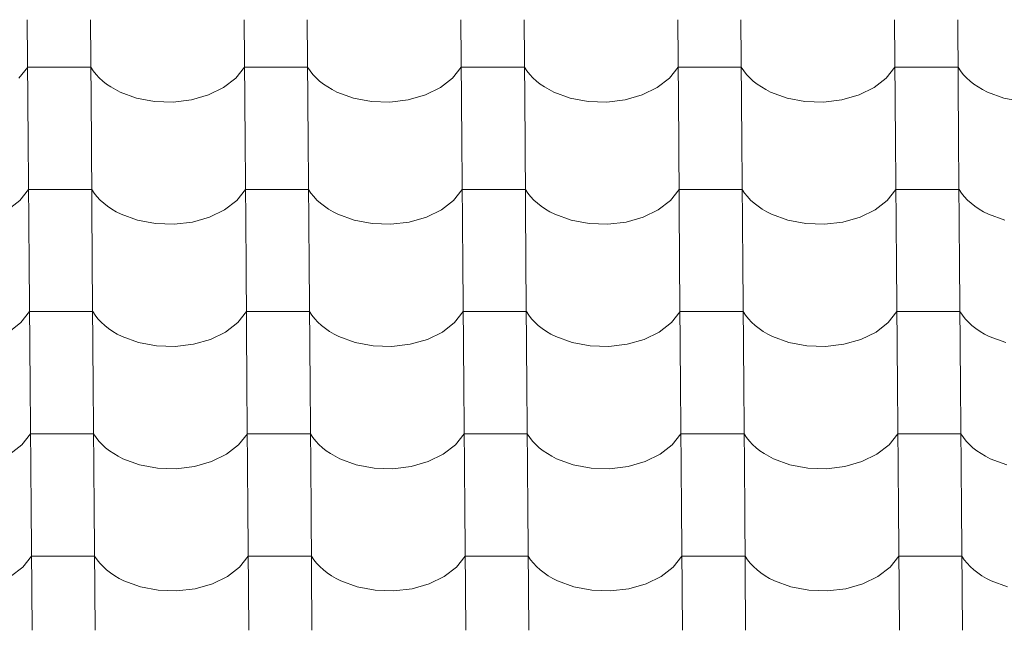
# Model space of a CAD drawing. Header units: millimetres. Extents: x -27785 to 104762, y -947 to 11132.
# Tile 46 of 146: x -14467 to -13718, y 7503 to 7968. Entities that reach past the tile are written whole.
import ezdxf

# ---------------------------------------------------------------- set-up
doc = ezdxf.new("R2010")
doc.units = ezdxf.units.MM
doc.header["$MEASUREMENT"] = 0
doc.layers.add('POHLED JIŽNÍ_1_Bourané_Výplně - Povrchové', color=7, linetype='Continuous')
doc.layers.add('POHLED JIŽNÍ_1_Konstrukce - nosné', color=7, linetype='Continuous')

# ---------------------------------------------------------------- blocks, each defined once
blk = doc.blocks.new('*X2', base_point=(-29303.7, -27473.93))
at = {"layer": 'POHLED JIŽNÍ_1_Bourané_Výplně - Povrchové', "color": 7, "linetype": 'Continuous', "lineweight": 13}
for p, q in [((-14461.1, 7968.19), (-14460.38, 7875.52)), ((-14413.07, 7968.19), (-14412.35, 7875.52)), ((-14296.11, 7968.19), (-14295.39, 7875.52)), ((-14248.07, 7968.19), (-14247.35, 7875.52)), ((-14131.11, 7968.19), (-14130.39, 7875.52)), ((-14083.08, 7968.19), (-14082.36, 7875.52)), ((-13966.12, 7968.19), (-13965.39, 7875.52)), ((-13918.08, 7968.19), (-13917.36, 7875.52)), ((-13801.12, 7968.19), (-13800.4, 7875.52)), ((-13753.09, 7968.19), (-13752.36, 7875.52)), ((-14467.43, 7923.65), (-14460.82, 7932.04)), ((-14436.81, 7932.04), (-14460.82, 7932.04)), ((-14412.79, 7932.04), (-14436.81, 7932.04)), ((-14412.79, 7932.04), (-14410.94, 7929.25)), ((-14410.94, 7929.25), (-14408.8, 7926.55)), ((-14302.43, 7923.65), (-14295.83, 7932.04)), ((-14271.81, 7932.04), (-14295.83, 7932.04)), ((-14247.79, 7932.04), (-14271.81, 7932.04)), ((-14247.79, 7932.04), (-14245.95, 7929.25)), ((-14245.95, 7929.25), (-14243.8, 7926.55)), ((-14137.43, 7923.65), (-14130.83, 7932.04)), ((-14106.81, 7932.04), (-14130.83, 7932.04)), ((-14082.8, 7932.04), (-14106.81, 7932.04)), ((-14082.8, 7932.04), (-14080.95, 7929.25)), ((-14080.95, 7929.25), (-14078.81, 7926.55)), ((-13972.44, 7923.65), (-13965.83, 7932.04)), ((-13941.82, 7932.04), (-13965.83, 7932.04)), ((-13917.8, 7932.04), (-13941.82, 7932.04)), ((-13917.8, 7932.04), (-13915.95, 7929.25)), ((-13915.95, 7929.25), (-13913.81, 7926.55)), ((-13807.44, 7923.65), (-13800.84, 7932.04)), ((-13776.82, 7932.04), (-13800.84, 7932.04)), ((-13752.8, 7932.04), (-13776.82, 7932.04)), ((-13752.8, 7932.04), (-13750.96, 7929.25)), ((-13750.96, 7929.25), (-13748.82, 7926.55)), ((-14408.8, 7926.55), (-14406.37, 7923.96)), ((-14406.37, 7923.96), (-14403.67, 7921.5)), ((-14403.67, 7921.5), (-14400.71, 7919.17)), ((-14311.68, 7916.48), (-14302.43, 7923.65)), ((-14243.8, 7926.55), (-14241.38, 7923.96)), ((-14241.38, 7923.96), (-14238.68, 7921.5)), ((-14238.68, 7921.5), (-14235.72, 7919.17)), ((-14146.69, 7916.48), (-14137.43, 7923.65)), ((-14078.81, 7926.55), (-14076.38, 7923.96)), ((-14076.38, 7923.96), (-14073.68, 7921.5)), ((-14073.68, 7921.5), (-14070.72, 7919.17)), ((-13981.69, 7916.48), (-13972.44, 7923.65)), ((-13913.81, 7926.55), (-13911.38, 7923.96)), ((-13911.38, 7923.96), (-13908.68, 7921.5)), ((-13908.68, 7921.5), (-13905.73, 7919.17)), ((-13816.7, 7916.48), (-13807.44, 7923.65)), ((-13748.82, 7926.55), (-13746.39, 7923.96)), ((-13746.39, 7923.96), (-13743.69, 7921.5)), ((-13743.69, 7921.5), (-13740.73, 7919.17)), ((-14400.71, 7919.17), (-14397.51, 7916.99)), ((-14397.51, 7916.99), (-14394.08, 7914.97)), ((-14394.08, 7914.97), (-14390.45, 7913.13)), ((-14390.45, 7913.13), (-14377.97, 7908.55)), ((-14323.12, 7910.89), (-14311.68, 7916.48)), ((-14235.72, 7919.17), (-14232.52, 7916.99)), ((-14232.52, 7916.99), (-14229.09, 7914.97)), ((-14229.09, 7914.97), (-14225.45, 7913.13)), ((-14225.45, 7913.13), (-14212.97, 7908.55)), ((-14158.12, 7910.89), (-14146.69, 7916.48)), ((-14070.72, 7919.17), (-14067.52, 7916.99)), ((-14067.52, 7916.99), (-14064.09, 7914.97)), ((-14064.09, 7914.97), (-14060.46, 7913.13)), ((-14060.46, 7913.13), (-14047.98, 7908.55)), ((-13993.12, 7910.89), (-13981.69, 7916.48)), ((-13905.73, 7919.17), (-13902.52, 7916.99)), ((-13902.52, 7916.99), (-13899.1, 7914.97)), ((-13899.1, 7914.97), (-13895.46, 7913.13)), ((-13895.46, 7913.13), (-13882.98, 7908.55)), ((-13828.13, 7910.89), (-13816.7, 7916.48)), ((-13740.73, 7919.17), (-13737.53, 7916.99)), ((-13737.53, 7916.99), (-13734.1, 7914.97)), ((-13734.1, 7914.97), (-13730.47, 7913.13)), ((-13730.47, 7913.13), (-13717.99, 7908.55)), ((-14377.97, 7908.55), (-14364.29, 7905.97)), ((-14364.29, 7905.97), (-14350.11, 7905.49)), ((-14350.11, 7905.49), (-14336.15, 7907.16)), ((-14336.15, 7907.16), (-14323.12, 7910.89)), ((-14212.97, 7908.55), (-14199.29, 7905.97)), ((-14199.29, 7905.97), (-14185.11, 7905.49)), ((-14185.11, 7905.49), (-14171.15, 7907.16)), ((-14171.15, 7907.16), (-14158.12, 7910.89)), ((-14047.98, 7908.55), (-14034.3, 7905.97)), ((-14034.3, 7905.97), (-14020.12, 7905.49)), ((-14020.12, 7905.49), (-14006.15, 7907.16)), ((-14006.15, 7907.16), (-13993.12, 7910.89)), ((-13882.98, 7908.55), (-13869.3, 7905.97)), ((-13869.3, 7905.97), (-13855.12, 7905.49)), ((-13855.12, 7905.49), (-13841.16, 7907.16)), ((-13841.16, 7907.16), (-13828.13, 7910.89)), ((-13717.99, 7908.55), (-13704.31, 7905.97)), ((-14460.38, 7875.19), (-14459.66, 7782.51)), ((-14412.35, 7875.19), (-14411.63, 7782.51)), ((-14295.38, 7875.19), (-14294.66, 7782.51)), ((-14247.35, 7875.19), (-14246.63, 7782.51)), ((-14130.39, 7875.19), (-14129.67, 7782.51)), ((-14082.35, 7875.19), (-14081.63, 7782.51)), ((-13965.39, 7875.19), (-13964.67, 7782.51)), ((-13917.36, 7875.19), (-13916.64, 7782.51)), ((-13800.4, 7875.19), (-13799.68, 7782.51)), ((-13752.36, 7875.19), (-13751.64, 7782.51)), ((-14466.7, 7830.64), (-14460.1, 7839.03)), ((-14436.08, 7839.03), (-14460.1, 7839.03)), ((-14412.06, 7839.03), (-14436.08, 7839.03)), ((-14412.06, 7839.03), (-14410.22, 7836.24)), ((-14301.71, 7830.64), (-14295.1, 7839.03)), ((-14271.09, 7839.03), (-14295.1, 7839.03)), ((-14247.07, 7839.03), (-14271.09, 7839.03)), ((-14247.07, 7839.03), (-14245.22, 7836.24)), ((-14136.71, 7830.64), (-14130.11, 7839.03)), ((-14106.09, 7839.03), (-14130.11, 7839.03)), ((-14082.07, 7839.03), (-14106.09, 7839.03)), ((-14082.07, 7839.03), (-14080.23, 7836.24)), ((-13971.71, 7830.64), (-13965.11, 7839.03)), ((-13941.09, 7839.03), (-13965.11, 7839.03)), ((-13917.08, 7839.03), (-13941.09, 7839.03)), ((-13917.08, 7839.03), (-13915.23, 7836.24)), ((-13806.72, 7830.64), (-13800.12, 7839.03)), ((-13776.1, 7839.03), (-13800.12, 7839.03)), ((-13752.08, 7839.03), (-13776.1, 7839.03)), ((-13752.08, 7839.03), (-13750.24, 7836.24)), ((-14475.96, 7823.47), (-14466.7, 7830.64)), ((-14410.22, 7836.24), (-14408.08, 7833.54)), ((-14408.08, 7833.54), (-14405.65, 7830.95)), ((-14405.65, 7830.95), (-14402.95, 7828.49)), ((-14310.96, 7823.47), (-14301.71, 7830.64)), ((-14245.22, 7836.24), (-14243.08, 7833.54)), ((-14243.08, 7833.54), (-14240.65, 7830.95)), ((-14240.65, 7830.95), (-14237.95, 7828.49)), ((-14145.96, 7823.47), (-14136.71, 7830.64)), ((-14080.23, 7836.24), (-14078.08, 7833.54)), ((-14078.08, 7833.54), (-14075.66, 7830.95)), ((-14075.66, 7830.95), (-14072.96, 7828.49)), ((-13980.97, 7823.47), (-13971.71, 7830.64)), ((-13915.23, 7836.24), (-13913.09, 7833.54)), ((-13913.09, 7833.54), (-13910.66, 7830.95)), ((-13910.66, 7830.95), (-13907.96, 7828.49)), ((-13815.97, 7823.47), (-13806.72, 7830.64)), ((-13750.24, 7836.24), (-13748.09, 7833.54)), ((-13748.09, 7833.54), (-13745.67, 7830.95)), ((-13745.67, 7830.95), (-13742.97, 7828.49)), ((-14402.95, 7828.49), (-14399.99, 7826.16)), ((-14399.99, 7826.16), (-14396.79, 7823.98)), ((-14396.79, 7823.98), (-14393.36, 7821.96)), ((-14322.39, 7817.88), (-14310.96, 7823.47)), ((-14237.95, 7828.49), (-14234.99, 7826.16)), ((-14234.99, 7826.16), (-14231.79, 7823.98)), ((-14231.79, 7823.98), (-14228.37, 7821.96)), ((-14157.4, 7817.88), (-14145.96, 7823.47)), ((-14072.96, 7828.49), (-14070, 7826.16)), ((-14070, 7826.16), (-14066.8, 7823.98)), ((-14066.8, 7823.98), (-14063.37, 7821.96)), ((-13992.4, 7817.88), (-13980.97, 7823.47)), ((-13907.96, 7828.49), (-13905, 7826.16)), ((-13905, 7826.16), (-13901.8, 7823.98)), ((-13901.8, 7823.98), (-13898.37, 7821.96)), ((-13827.41, 7817.88), (-13815.97, 7823.47)), ((-13742.97, 7828.49), (-13740.01, 7826.16)), ((-13740.01, 7826.16), (-13736.8, 7823.98)), ((-13736.8, 7823.98), (-13733.38, 7821.96)), ((-14393.36, 7821.96), (-14389.73, 7820.12)), ((-14389.73, 7820.12), (-14377.25, 7815.54)), ((-14377.25, 7815.54), (-14363.57, 7812.96)), ((-14335.42, 7814.16), (-14322.39, 7817.88)), ((-14228.37, 7821.96), (-14224.73, 7820.12)), ((-14224.73, 7820.12), (-14212.25, 7815.54)), ((-14212.25, 7815.54), (-14198.57, 7812.96)), ((-14170.43, 7814.16), (-14157.4, 7817.88)), ((-14063.37, 7821.96), (-14059.73, 7820.12)), ((-14059.73, 7820.12), (-14047.25, 7815.54)), ((-14047.25, 7815.54), (-14033.58, 7812.96)), ((-14005.43, 7814.16), (-13992.4, 7817.88)), ((-13898.37, 7821.96), (-13894.74, 7820.12)), ((-13894.74, 7820.12), (-13882.26, 7815.54)), ((-13882.26, 7815.54), (-13868.58, 7812.96)), ((-13840.43, 7814.16), (-13827.41, 7817.88)), ((-13733.38, 7821.96), (-13729.74, 7820.12)), ((-13729.74, 7820.12), (-13717.26, 7815.54)), ((-14363.57, 7812.96), (-14349.38, 7812.49)), ((-14349.38, 7812.49), (-14335.42, 7814.16)), ((-14198.57, 7812.96), (-14184.39, 7812.49)), ((-14184.39, 7812.49), (-14170.43, 7814.16)), ((-14033.58, 7812.96), (-14019.39, 7812.49)), ((-14019.39, 7812.49), (-14005.43, 7814.16)), ((-13868.58, 7812.96), (-13854.4, 7812.49)), ((-13854.4, 7812.49), (-13840.43, 7814.16)), ((-14459.66, 7782.18), (-14458.94, 7689.5)), ((-14411.62, 7782.18), (-14410.9, 7689.5)), ((-14294.66, 7782.18), (-14293.94, 7689.5)), ((-14246.63, 7782.18), (-14245.91, 7689.5)), ((-14129.66, 7782.18), (-14128.94, 7689.5)), ((-14081.63, 7782.18), (-14080.91, 7689.5)), ((-13964.67, 7782.18), (-13963.95, 7689.5)), ((-13916.63, 7782.18), (-13915.91, 7689.5)), ((-13799.67, 7782.18), (-13798.95, 7689.5)), ((-13751.64, 7782.18), (-13750.92, 7689.5)), ((-14465.98, 7737.63), (-14459.38, 7746.02)), ((-14435.36, 7746.02), (-14459.38, 7746.02)), ((-14411.34, 7746.02), (-14435.36, 7746.02)), ((-14411.34, 7746.02), (-14409.5, 7743.23)), ((-14409.5, 7743.23), (-14407.35, 7740.53)), ((-14407.35, 7740.53), (-14404.93, 7737.94)), ((-14300.98, 7737.63), (-14294.38, 7746.02)), ((-14270.36, 7746.02), (-14294.38, 7746.02)), ((-14246.35, 7746.02), (-14270.36, 7746.02)), ((-14246.35, 7746.02), (-14244.5, 7743.23)), ((-14244.5, 7743.23), (-14242.36, 7740.53)), ((-14242.36, 7740.53), (-14239.93, 7737.94)), ((-14135.99, 7737.63), (-14129.38, 7746.02)), ((-14105.37, 7746.02), (-14129.38, 7746.02)), ((-14081.35, 7746.02), (-14105.37, 7746.02)), ((-14081.35, 7746.02), (-14079.5, 7743.23)), ((-14079.5, 7743.23), (-14077.36, 7740.53)), ((-14077.36, 7740.53), (-14074.93, 7737.94)), ((-13970.99, 7737.63), (-13964.39, 7746.02)), ((-13940.37, 7746.02), (-13964.39, 7746.02)), ((-13916.35, 7746.02), (-13940.37, 7746.02)), ((-13916.35, 7746.02), (-13914.51, 7743.23)), ((-13914.51, 7743.23), (-13912.37, 7740.53)), ((-13912.37, 7740.53), (-13909.94, 7737.94)), ((-13805.99, 7737.63), (-13799.39, 7746.02)), ((-13775.37, 7746.02), (-13799.39, 7746.02)), ((-13751.36, 7746.02), (-13775.37, 7746.02)), ((-13751.36, 7746.02), (-13749.51, 7743.23)), ((-13749.51, 7743.23), (-13747.37, 7740.53)), ((-13747.37, 7740.53), (-13744.94, 7737.94)), ((-14475.23, 7730.46), (-14465.98, 7737.63)), ((-14404.93, 7737.94), (-14402.23, 7735.48)), ((-14402.23, 7735.48), (-14399.27, 7733.15)), ((-14399.27, 7733.15), (-14396.07, 7730.97)), ((-14310.24, 7730.46), (-14300.98, 7737.63)), ((-14239.93, 7737.94), (-14237.23, 7735.48)), ((-14237.23, 7735.48), (-14234.27, 7733.15)), ((-14234.27, 7733.15), (-14231.07, 7730.97)), ((-14145.24, 7730.46), (-14135.99, 7737.63)), ((-14074.93, 7737.94), (-14072.23, 7735.48)), ((-14072.23, 7735.48), (-14069.27, 7733.15)), ((-14069.27, 7733.15), (-14066.07, 7730.97)), ((-13980.24, 7730.46), (-13970.99, 7737.63)), ((-13909.94, 7737.94), (-13907.24, 7735.48)), ((-13907.24, 7735.48), (-13904.28, 7733.15)), ((-13904.28, 7733.15), (-13901.08, 7730.97)), ((-13815.25, 7730.46), (-13805.99, 7737.63)), ((-13744.94, 7737.94), (-13742.24, 7735.48)), ((-13742.24, 7735.48), (-13739.28, 7733.15)), ((-13739.28, 7733.15), (-13736.08, 7730.97)), ((-14396.07, 7730.97), (-14392.64, 7728.96)), ((-14392.64, 7728.96), (-14389, 7727.11)), ((-14389, 7727.11), (-14376.52, 7722.54)), ((-14321.67, 7724.87), (-14310.24, 7730.46)), ((-14231.07, 7730.97), (-14227.64, 7728.96)), ((-14227.64, 7728.96), (-14224.01, 7727.11)), ((-14224.01, 7727.11), (-14211.53, 7722.54)), ((-14156.67, 7724.87), (-14145.24, 7730.46)), ((-14066.07, 7730.97), (-14062.65, 7728.96)), ((-14062.65, 7728.96), (-14059.01, 7727.11)), ((-14059.01, 7727.11), (-14046.53, 7722.54)), ((-13991.68, 7724.87), (-13980.24, 7730.46)), ((-13901.08, 7730.97), (-13897.65, 7728.96)), ((-13897.65, 7728.96), (-13894.01, 7727.11)), ((-13894.01, 7727.11), (-13881.53, 7722.54)), ((-13826.68, 7724.87), (-13815.25, 7730.46)), ((-13736.08, 7730.97), (-13732.65, 7728.96)), ((-13732.65, 7728.96), (-13729.02, 7727.11)), ((-13729.02, 7727.11), (-13716.54, 7722.54)), ((-14376.52, 7722.54), (-14362.84, 7719.95)), ((-14362.84, 7719.95), (-14348.66, 7719.48)), ((-14348.66, 7719.48), (-14334.7, 7721.15)), ((-14334.7, 7721.15), (-14321.67, 7724.87)), ((-14211.53, 7722.54), (-14197.85, 7719.95)), ((-14197.85, 7719.95), (-14183.67, 7719.48)), ((-14183.67, 7719.48), (-14169.7, 7721.15)), ((-14169.7, 7721.15), (-14156.67, 7724.87)), ((-14046.53, 7722.54), (-14032.85, 7719.95)), ((-14032.85, 7719.95), (-14018.67, 7719.48)), ((-14018.67, 7719.48), (-14004.71, 7721.15)), ((-14004.71, 7721.15), (-13991.68, 7724.87)), ((-13881.53, 7722.54), (-13867.86, 7719.95)), ((-13867.86, 7719.95), (-13853.67, 7719.48)), ((-13853.67, 7719.48), (-13839.71, 7721.15)), ((-13839.71, 7721.15), (-13826.68, 7724.87)), ((-14458.93, 7689.17), (-14458.21, 7596.49)), ((-14410.9, 7689.17), (-14410.18, 7596.49)), ((-14293.94, 7689.17), (-14293.22, 7596.49)), ((-14245.9, 7689.17), (-14245.18, 7596.49)), ((-14128.94, 7689.17), (-14128.22, 7596.49)), ((-14080.91, 7689.17), (-14080.19, 7596.49)), ((-13963.95, 7689.17), (-13963.22, 7596.49)), ((-13915.91, 7689.17), (-13915.19, 7596.49)), ((-13798.95, 7689.17), (-13798.23, 7596.49)), ((-13750.92, 7689.17), (-13750.19, 7596.49)), ((-14465.25, 7644.62), (-14458.65, 7653.01)), ((-14434.63, 7653.01), (-14458.65, 7653.01)), ((-14410.62, 7653.01), (-14434.63, 7653.01)), ((-14410.62, 7653.01), (-14408.77, 7650.22)), ((-14408.77, 7650.22), (-14406.63, 7647.52)), ((-14300.26, 7644.62), (-14293.66, 7653.01)), ((-14269.64, 7653.01), (-14293.66, 7653.01)), ((-14245.62, 7653.01), (-14269.64, 7653.01)), ((-14245.62, 7653.01), (-14243.78, 7650.22)), ((-14243.78, 7650.22), (-14241.63, 7647.52)), ((-14135.26, 7644.62), (-14128.66, 7653.01)), ((-14104.64, 7653.01), (-14128.66, 7653.01)), ((-14080.63, 7653.01), (-14104.64, 7653.01)), ((-14080.63, 7653.01), (-14078.78, 7650.22)), ((-14078.78, 7650.22), (-14076.64, 7647.52)), ((-13970.27, 7644.62), (-13963.66, 7653.01)), ((-13939.65, 7653.01), (-13963.66, 7653.01)), ((-13915.63, 7653.01), (-13939.65, 7653.01)), ((-13915.63, 7653.01), (-13913.78, 7650.22)), ((-13913.78, 7650.22), (-13911.64, 7647.52)), ((-13805.27, 7644.62), (-13798.67, 7653.01)), ((-13774.65, 7653.01), (-13798.67, 7653.01)), ((-13750.63, 7653.01), (-13774.65, 7653.01)), ((-13750.63, 7653.01), (-13748.79, 7650.22)), ((-13748.79, 7650.22), (-13746.65, 7647.52)), ((-14474.51, 7637.45), (-14465.25, 7644.62)), ((-14406.63, 7647.52), (-14404.2, 7644.93)), ((-14404.2, 7644.93), (-14401.5, 7642.47)), ((-14309.51, 7637.45), (-14300.26, 7644.62)), ((-14241.63, 7647.52), (-14239.21, 7644.93)), ((-14239.21, 7644.93), (-14236.51, 7642.47)), ((-14144.52, 7637.45), (-14135.26, 7644.62)), ((-14076.64, 7647.52), (-14074.21, 7644.93)), ((-14074.21, 7644.93), (-14071.51, 7642.47)), ((-13979.52, 7637.45), (-13970.27, 7644.62)), ((-13911.64, 7647.52), (-13909.21, 7644.93)), ((-13909.21, 7644.93), (-13906.51, 7642.47)), ((-13814.52, 7637.45), (-13805.27, 7644.62)), ((-13746.65, 7647.52), (-13744.22, 7644.93)), ((-13744.22, 7644.93), (-13741.52, 7642.47)), ((-14401.5, 7642.47), (-14398.54, 7640.14)), ((-14398.54, 7640.14), (-14395.34, 7637.96)), ((-14395.34, 7637.96), (-14391.91, 7635.95)), ((-14391.91, 7635.95), (-14388.28, 7634.1)), ((-14320.95, 7631.86), (-14309.51, 7637.45)), ((-14236.51, 7642.47), (-14233.55, 7640.14)), ((-14233.55, 7640.14), (-14230.35, 7637.96)), ((-14230.35, 7637.96), (-14226.92, 7635.95)), ((-14226.92, 7635.95), (-14223.28, 7634.1)), ((-14155.95, 7631.86), (-14144.52, 7637.45)), ((-14071.51, 7642.47), (-14068.55, 7640.14)), ((-14068.55, 7640.14), (-14065.35, 7637.96)), ((-14065.35, 7637.96), (-14061.92, 7635.95)), ((-14061.92, 7635.95), (-14058.29, 7634.1)), ((-13990.95, 7631.86), (-13979.52, 7637.45)), ((-13906.51, 7642.47), (-13903.56, 7640.14)), ((-13903.56, 7640.14), (-13900.35, 7637.96)), ((-13900.35, 7637.96), (-13896.93, 7635.95)), ((-13896.93, 7635.95), (-13893.29, 7634.1)), ((-13825.96, 7631.86), (-13814.52, 7637.45)), ((-13741.52, 7642.47), (-13738.56, 7640.14)), ((-13738.56, 7640.14), (-13735.36, 7637.96)), ((-13735.36, 7637.96), (-13731.93, 7635.95)), ((-13731.93, 7635.95), (-13728.29, 7634.1)), ((-14388.28, 7634.1), (-14375.8, 7629.53)), ((-14375.8, 7629.53), (-14362.12, 7626.94)), ((-14347.94, 7626.47), (-14333.98, 7628.14)), ((-14333.98, 7628.14), (-14320.95, 7631.86)), ((-14223.28, 7634.1), (-14210.8, 7629.53)), ((-14210.8, 7629.53), (-14197.12, 7626.94)), ((-14182.94, 7626.47), (-14168.98, 7628.14)), ((-14168.98, 7628.14), (-14155.95, 7631.86)), ((-14058.29, 7634.1), (-14045.81, 7629.53)), ((-14045.81, 7629.53), (-14032.13, 7626.94)), ((-14017.95, 7626.47), (-14003.98, 7628.14)), ((-14003.98, 7628.14), (-13990.95, 7631.86)), ((-13893.29, 7634.1), (-13880.81, 7629.53)), ((-13880.81, 7629.53), (-13867.13, 7626.94)), ((-13852.95, 7626.47), (-13838.99, 7628.14)), ((-13838.99, 7628.14), (-13825.96, 7631.86)), ((-13728.29, 7634.1), (-13715.82, 7629.53)), ((-14362.12, 7626.94), (-14347.94, 7626.47)), ((-14197.12, 7626.94), (-14182.94, 7626.47)), ((-14032.13, 7626.94), (-14017.95, 7626.47)), ((-13867.13, 7626.94), (-13852.95, 7626.47)), ((-14458.21, 7596.16), (-14457.49, 7503.48)), ((-14410.18, 7596.16), (-14409.45, 7503.48)), ((-14293.21, 7596.16), (-14292.49, 7503.48)), ((-14245.18, 7596.16), (-14244.46, 7503.48)), ((-14128.22, 7596.16), (-14127.5, 7503.48)), ((-14080.18, 7596.16), (-14079.46, 7503.48)), ((-13963.22, 7596.16), (-13962.5, 7503.48)), ((-13915.19, 7596.16), (-13914.47, 7503.48)), ((-13798.23, 7596.16), (-13797.5, 7503.48)), ((-13750.19, 7596.16), (-13749.47, 7503.48)), ((-14464.53, 7551.62), (-14457.93, 7560)), ((-14433.91, 7560), (-14457.93, 7560)), ((-14409.89, 7560), (-14433.91, 7560)), ((-14409.89, 7560), (-14408.05, 7557.21)), ((-14408.05, 7557.21), (-14405.91, 7554.51)), ((-14405.91, 7554.51), (-14403.48, 7551.93)), ((-14299.53, 7551.62), (-14292.93, 7560)), ((-14268.91, 7560), (-14292.93, 7560)), ((-14244.9, 7560), (-14268.91, 7560)), ((-14244.9, 7560), (-14243.05, 7557.21)), ((-14243.05, 7557.21), (-14240.91, 7554.51)), ((-14240.91, 7554.51), (-14238.48, 7551.93)), ((-14134.54, 7551.62), (-14127.94, 7560)), ((-14103.92, 7560), (-14127.94, 7560)), ((-14079.9, 7560), (-14103.92, 7560)), ((-14079.9, 7560), (-14078.06, 7557.21)), ((-14078.06, 7557.21), (-14075.91, 7554.51)), ((-14075.91, 7554.51), (-14073.49, 7551.93)), ((-13969.54, 7551.62), (-13962.94, 7560)), ((-13938.92, 7560), (-13962.94, 7560)), ((-13914.91, 7560), (-13938.92, 7560)), ((-13914.91, 7560), (-13913.06, 7557.21)), ((-13913.06, 7557.21), (-13910.92, 7554.51)), ((-13910.92, 7554.51), (-13908.49, 7551.93)), ((-13804.55, 7551.62), (-13797.94, 7560)), ((-13773.93, 7560), (-13797.94, 7560)), ((-13749.91, 7560), (-13773.93, 7560)), ((-13749.91, 7560), (-13748.06, 7557.21)), ((-13748.06, 7557.21), (-13745.92, 7554.51)), ((-13745.92, 7554.51), (-13743.49, 7551.93)), ((-14473.78, 7544.44), (-14464.53, 7551.62)), ((-14403.48, 7551.93), (-14400.78, 7549.46)), ((-14400.78, 7549.46), (-14397.82, 7547.13)), ((-14397.82, 7547.13), (-14394.62, 7544.96)), ((-14308.79, 7544.44), (-14299.53, 7551.62)), ((-14238.48, 7551.93), (-14235.78, 7549.46)), ((-14235.78, 7549.46), (-14232.82, 7547.13)), ((-14232.82, 7547.13), (-14229.62, 7544.96)), ((-14143.79, 7544.44), (-14134.54, 7551.62)), ((-14073.49, 7551.93), (-14070.79, 7549.46)), ((-14070.79, 7549.46), (-14067.83, 7547.13)), ((-14067.83, 7547.13), (-14064.63, 7544.96)), ((-13978.8, 7544.44), (-13969.54, 7551.62)), ((-13908.49, 7551.93), (-13905.79, 7549.46)), ((-13905.79, 7549.46), (-13902.83, 7547.13)), ((-13902.83, 7547.13), (-13899.63, 7544.96)), ((-13813.8, 7544.44), (-13804.55, 7551.62)), ((-13743.49, 7551.93), (-13740.79, 7549.46)), ((-13740.79, 7549.46), (-13737.84, 7547.13)), ((-13737.84, 7547.13), (-13734.63, 7544.96)), ((-14394.62, 7544.96), (-14391.19, 7542.94)), ((-14391.19, 7542.94), (-14387.55, 7541.09)), ((-14387.55, 7541.09), (-14375.08, 7536.52)), ((-14333.25, 7535.13), (-14320.22, 7538.85)), ((-14320.22, 7538.85), (-14308.79, 7544.44)), ((-14229.62, 7544.96), (-14226.19, 7542.94)), ((-14226.19, 7542.94), (-14222.56, 7541.09)), ((-14222.56, 7541.09), (-14210.08, 7536.52)), ((-14168.26, 7535.13), (-14155.23, 7538.85)), ((-14155.23, 7538.85), (-14143.79, 7544.44)), ((-14064.63, 7544.96), (-14061.2, 7542.94)), ((-14061.2, 7542.94), (-14057.56, 7541.09)), ((-14057.56, 7541.09), (-14045.08, 7536.52)), ((-14003.26, 7535.13), (-13990.23, 7538.85)), ((-13990.23, 7538.85), (-13978.8, 7544.44)), ((-13899.63, 7544.96), (-13896.2, 7542.94)), ((-13896.2, 7542.94), (-13892.57, 7541.09)), ((-13892.57, 7541.09), (-13880.09, 7536.52)), ((-13838.26, 7535.13), (-13825.23, 7538.85)), ((-13825.23, 7538.85), (-13813.8, 7544.44)), ((-13734.63, 7544.96), (-13731.21, 7542.94)), ((-13731.21, 7542.94), (-13727.57, 7541.09)), ((-13727.57, 7541.09), (-13715.09, 7536.52)), ((-14375.08, 7536.52), (-14361.4, 7533.93)), ((-14361.4, 7533.93), (-14347.21, 7533.46)), ((-14347.21, 7533.46), (-14333.25, 7535.13)), ((-14210.08, 7536.52), (-14196.4, 7533.93)), ((-14196.4, 7533.93), (-14182.22, 7533.46)), ((-14182.22, 7533.46), (-14168.26, 7535.13)), ((-14045.08, 7536.52), (-14031.4, 7533.93)), ((-14031.4, 7533.93), (-14017.22, 7533.46)), ((-14017.22, 7533.46), (-14003.26, 7535.13)), ((-13880.09, 7536.52), (-13866.41, 7533.93)), ((-13866.41, 7533.93), (-13852.23, 7533.46)), ((-13852.23, 7533.46), (-13838.26, 7535.13))]:
    blk.add_line(p, q, dxfattribs=at)

msp = doc.modelspace()

# ---------------------------------------------------------------- block references
at = {"layer": 'POHLED JIŽNÍ_1_Konstrukce - nosné', "color": 9, "linetype": 'Continuous', "lineweight": 13}
msp.add_blockref('*X2', (-29303.7, -27473.93), dxfattribs=at)

doc.saveas('drawing.dxf')
